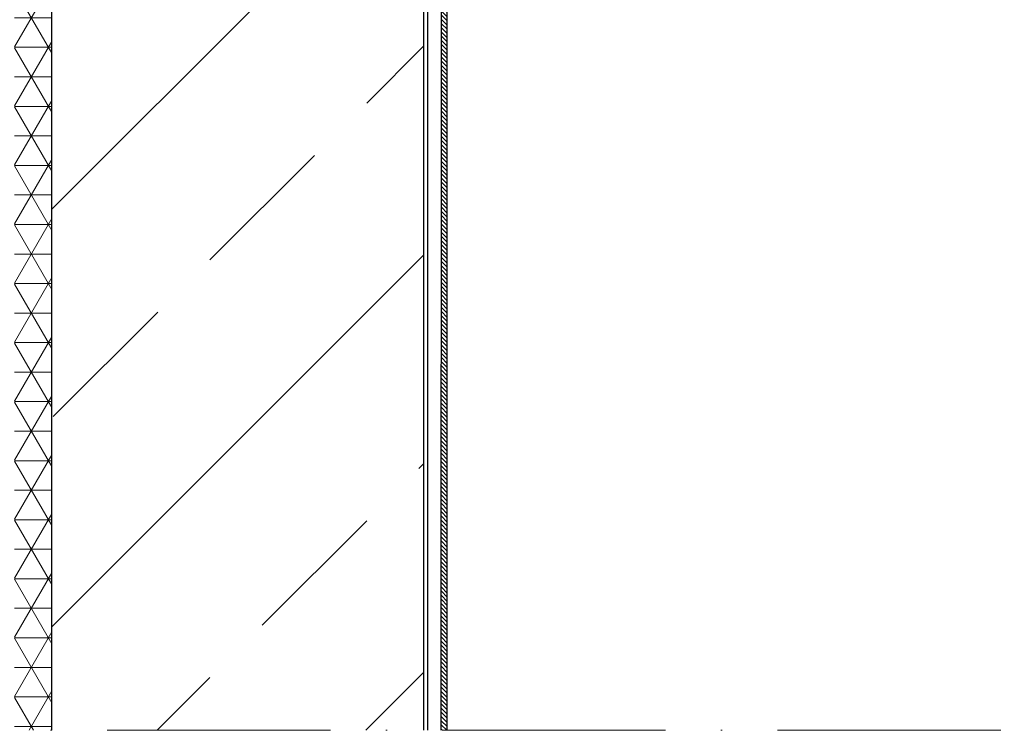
# Model space of a CAD drawing. Header units: millimetres. Extents: x -48448 to 452754, y -13941 to 17062.
# Tile 75 of 171: x 14939 to 15998, y 2463 to 3227. Entities that reach past the tile are written whole.
import ezdxf

# ---------------------------------------------------------------- set-up
doc = ezdxf.new("R2010")
doc.units = ezdxf.units.MM
doc.linetypes.add('ACAD_ISO10W100', pattern=[18, 12, -3, 0, -3])

msp = doc.modelspace()

# ---------------------------------------------------------------- hatches: boundary and pattern name
at = {"lineweight": 5}
h = msp.add_hatch(dxfattribs=at)
h.set_pattern_fill('NET3', color=0, scale=10)
h.set_pattern_definition([(0, (-70561.63, 42313.087), (0, 31.75), []), (60, (-70561.63, 42313.087), (-27.496307, 15.875), []), (120, (-70561.63, 42313.087), (-27.496307, -15.875), [])])
h.paths.add_polyline_path([(14933.883, 2462.632), (14973.883, 2462.632), (14973.883, 3952.086), (14933.883, 3952.086)])
h = msp.add_hatch()
h.set_pattern_fill('ANSI33', color=256, scale=50)
h.set_pattern_definition([(45, (-70561.63, 42313.1), (-224.5064, 224.5064), []), (45, (-70337.12, 42313.1), (-224.5064, 224.5064), [158.75, -79.375])])
h.paths.add_polyline_path([(14973.883, 2462.632), (15373.883, 2462.632), (15373.883, 3568.084), (15362.869, 3568.086), (15362.869, 3602.086), (14973.883, 3602.086)])
at = {"lineweight": 9}
h = msp.add_hatch(dxfattribs=at)
h.set_pattern_fill('ANSI31', color=256, angle=90)
h.set_pattern_definition([(135, (-70561.6295, 42151.864), (-2.24506403, -2.24506403), [])])
h.paths.add_polyline_path([(15392.489, 2462.632), (15398.883, 2462.632), (15398.883, 3577.085), (15392.958, 3577.087)])

# ---------------------------------------------------------------- linework, layer by layer
for p, q in [((14973.883, 2462.632), (14973.883, 3952.086)), ((15373.883, 2462.632), (15373.883, 3602.005)), ((15377.883, 2462.632), (15377.883, 3602.086)), ((15398.883, 2462.632), (15398.883, 3597.086)), ((15392.489, 2462.632), (15392.958, 3577.087))]:
    msp.add_line(p, q)
at = {"linetype": 'ACAD_ISO10W100', "lineweight": 18, "ltscale": 20}
msp.add_line((12872.883, 2462.632), (17055.685, 2462.632), dxfattribs=at)

doc.saveas('drawing.dxf')
